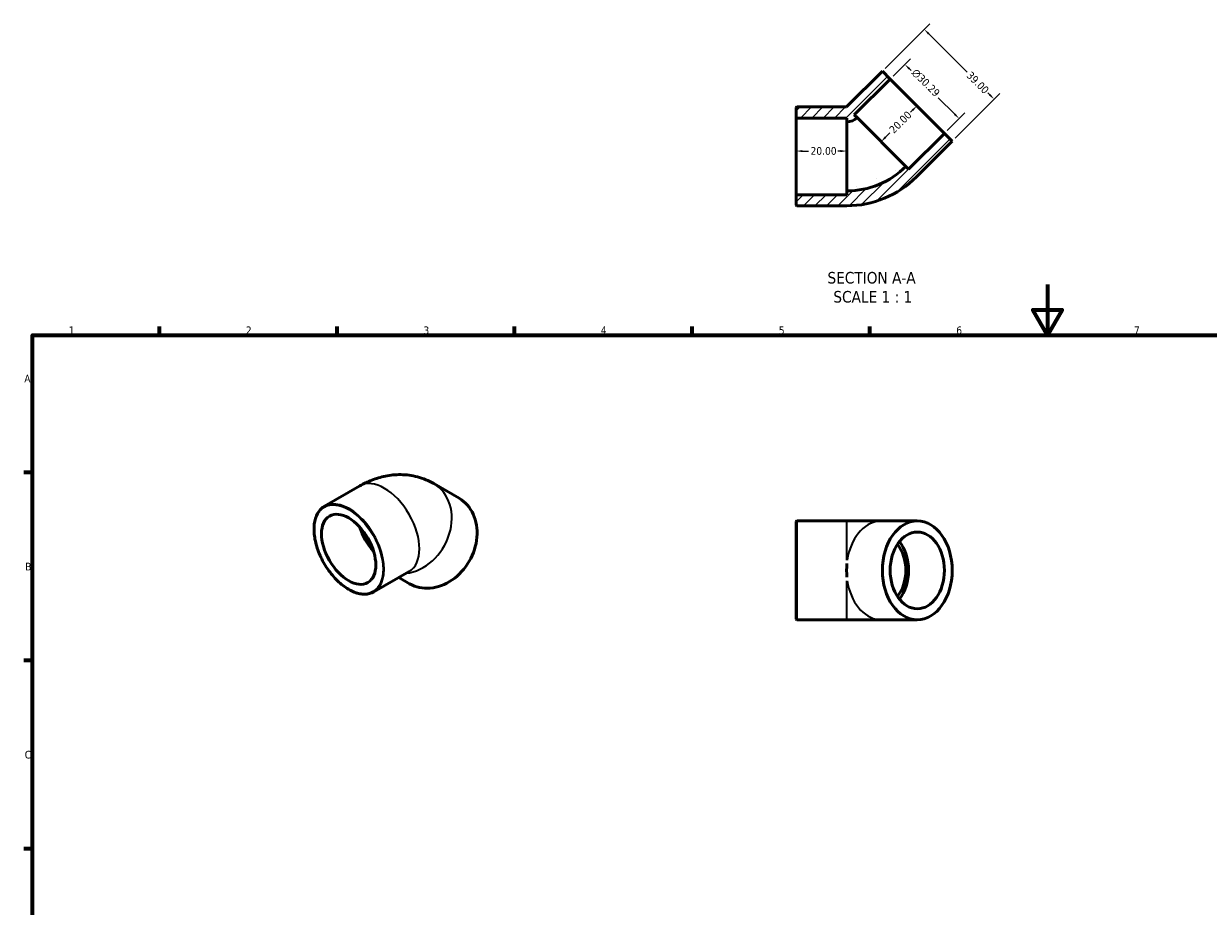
# Model space of a CAD drawing. Header units: millimetres. Extents: x 0 to 906, y 0 to 697.
# Tile 2 of 3: x 17 to 484, y 348 to 697. Entities that reach past the tile are written whole.
import ezdxf

# ---------------------------------------------------------------- set-up
doc = ezdxf.new("R2010")
doc.units = ezdxf.units.MM
for name, color, linetype, lineweight in [('Border (ANSI)', 7, 'Continuous', 70), ('Dimension (ANSI)', 7, 'Continuous', 25), ('Hatch (ANSI)', 7, 'Continuous', 18), ('Symbol (ANSI)', 7, 'Continuous', 25), ('Visible (ANSI)', 7, 'Continuous', 50), ('Visible Narrow (ANSI)', 7, 'Continuous', 35)]:
    doc.layers.add(name, color=color, linetype=linetype, lineweight=lineweight)
doc.styles.add('Label Text (ANSI)', font='tahoma.ttf')
doc.styles.add('Note Text (ANSI)', font='tahoma.ttf')
doc.dimstyles.new('Default - mm (ANSI)', dxfattribs={"dimtxt": 3.048, "dimasz": 2.5, "dimexe": 3.175, "dimexo": 1.6002, "dimgap": 0.8, "dimtad": 0, "dimtoh": 1, "dimrnd": 1e-08, "dimzin": 4, "dimdsep": 46, "dimtxsty": 'Note Text (ANSI)', "dimcen": 0.09, "dimdle": 10, "dimclrd": 256, "dimclre": 256, "dimclrt": 256, "dimadec": 1, "dimazin": 1, "dimtfac": 1, "dimtofl": 0, "dimtmove": 0, "dimatfit": 3, "dimfxl": 1, "dimtolj": 1, "dimtzin": 4, "dimlwd": -1, "dimlwe": -1, "dimarcsym": 0})

# ---------------------------------------------------------------- blocks, each defined once
blk = doc.blocks.new('Borders Default Border')
at = {"layer": 'Border (ANSI)'}
for p, q in [((70.08, 574), (70.08, 577.45)), ((140.17, 574), (140.17, 577.45)), ((210.25, 574), (210.25, 577.45)), ((280.33, 574), (280.33, 577.45)), ((350.42, 574), (350.42, 577.45)), ((20, 519.75), (16.55, 519.75)), ((20, 445.5), (16.55, 445.5)), ((20, 371.25), (16.55, 371.25))]:
    blk.add_line(p, q, dxfattribs=at)
at = {"layer": 'Border (ANSI)', "flags": 128}
for points in [[(420.5, 594), (420.5, 574), (414.73, 584), (426.27, 584), (420.5, 574)], [(20, 20), (20, 574), (821, 574), (821, 20), (20, 20)]]:
    blk.add_lwpolyline(points, dxfattribs=at)
at = {"layer": 'Border (ANSI)', "char_height": 3.05, "attachment_point": 7, "style": 'Note Text (ANSI)'}
for s, insert in [('1', (34.35, 574.4)), ('2', (104.2, 574.4)), ('3', (174.26, 574.34)), ('4', (244.23, 574.4)), ('5', (314.48, 574.34)), ('6', (384.49, 574.34)), ('7', (454.6, 574.4)), ('A', (16.78, 555.35)), ('B', (17.15, 481.1)), ('C', (16.95, 406.8))]:
    blk.add_mtext(s, dxfattribs=dict(at, insert=insert))
blk = doc.blocks.new('*D7')
at = {"layer": 'Defpoints', "color": 0, "transparency": 16777216}
for p in [(341.31, 646.7), (321.31, 644.61), (341.31, 644.61)]:
    blk.add_point(p, dxfattribs=at)
at = {"layer": 'Dimension (ANSI)', "transparency": 16777216}
for p, q in [((323.81, 646.7), (326.19, 646.7)), ((338.81, 646.7), (337.82, 646.7))]:
    blk.add_line(p, q, dxfattribs=at)
for points in [[(323.81, 647.11), (323.81, 646.28), (321.31, 646.7)], [(338.81, 647.11), (338.81, 646.28), (341.31, 646.7)]]:
    blk.add_solid(points, dxfattribs=at)
at = {"layer": 'Dimension (ANSI)', "transparency": 16777216, "insert": (326.99, 648.28), "char_height": 3.048, "attachment_point": 1, "style": 'Note Text (ANSI)'}
blk.add_mtext('\\A1;20.00', dxfattribs=at)
blk = doc.blocks.new('*D8')
at = {"layer": 'Defpoints', "color": 0, "transparency": 16777216}
for p in [(368.97, 664.55), (369.11, 664.4), (354.97, 650.26)]:
    blk.add_point(p, dxfattribs=at)
at = {"layer": 'Dimension (ANSI)', "transparency": 16777216}
for p, q in [((367.2, 662.78), (366.5, 662.08)), ((356.59, 652.18), (358.27, 653.86))]:
    blk.add_line(p, q, dxfattribs=at)
for points in [[(366.91, 663.08), (367.49, 662.49), (368.97, 664.55)], [(356.3, 652.47), (356.89, 651.88), (354.83, 650.41)]]:
    blk.add_solid(points, dxfattribs=at)
at = {"layer": 'Dimension (ANSI)', "transparency": 16777216, "insert": (357.72, 655.54), "char_height": 3.048, "attachment_point": 1, "rotation": 45, "style": 'Note Text (ANSI)'}
blk.add_mtext('\\A1;20.00', dxfattribs=at)
blk = doc.blocks.new('*D9')
at = {"layer": 'Defpoints', "color": 0, "transparency": 16777216}
for p in [(364.21, 680.92), (358.4, 675.11), (379.82, 653.69)]:
    blk.add_point(p, dxfattribs=at)
at = {"layer": 'Dimension (ANSI)', "transparency": 16777216}
for p, q in [((359.54, 676.25), (366.46, 683.17)), ((365.98, 679.16), (366.65, 678.49)), ((383.87, 661.27), (377.36, 667.78)), ((380.95, 654.83), (387.88, 661.75))]:
    blk.add_line(p, q, dxfattribs=at)
for points in [[(366.28, 679.45), (365.69, 678.86), (364.21, 680.92)], [(384.16, 661.57), (383.57, 660.98), (385.63, 659.51)]]:
    blk.add_solid(points, dxfattribs=at)
at = {"layer": 'Dimension (ANSI)', "transparency": 16777216, "insert": (368.84, 679.54), "char_height": 3.048, "attachment_point": 1, "rotation": 315, "style": 'Note Text (ANSI)'}
blk.add_mtext('\\A1;\\fAIGDT|b0|i0;\\H3.0480;\\ln\\fTahoma|b0|i0;\\H3.0480;30.29', dxfattribs=at)
blk = doc.blocks.new('*D10')
at = {"layer": 'Defpoints', "color": 0, "transparency": 16777216}
for p in [(355.33, 678.19), (399.46, 667.17), (382.9, 650.62)]:
    blk.add_point(p, dxfattribs=at)
at = {"layer": 'Dimension (ANSI)', "transparency": 16777216}
for p, q in [((356.46, 679.32), (374.13, 696.99)), ((373.65, 692.98), (388.76, 677.88)), ((384.03, 651.75), (401.7, 669.42)), ((397.69, 668.94), (397, 669.63))]:
    blk.add_line(p, q, dxfattribs=at)
for points in [[(373.94, 693.28), (373.35, 692.69), (371.88, 694.75)], [(397.99, 669.23), (397.4, 668.65), (399.46, 667.17)]]:
    blk.add_solid(points, dxfattribs=at)
at = {"layer": 'Dimension (ANSI)', "transparency": 16777216, "insert": (390.44, 678.43), "char_height": 3.048, "attachment_point": 1, "rotation": 315, "style": 'Note Text (ANSI)'}
blk.add_mtext('\\A1;39.00', dxfattribs=at)

msp = doc.modelspace()

# ---------------------------------------------------------------- hatches: boundary and pattern name
at = {"layer": 'Hatch (ANSI)'}
h = msp.add_hatch(dxfattribs=at)
h.set_pattern_fill('ANSI31', color=256, scale=25.4, style=0)
h.set_pattern_definition([(45, (0, 0), (-2.245064, 2.245064), [])])
edge = h.paths.add_edge_path()
edge.add_ellipse((321.618, 625.408), major_axis=(-0.303, 0), ratio=1, start_angle=0, end_angle=90)
edge.add_line((321.618, 625.105), (341.315, 625.105))
edge.add_ellipse((341.315, 663.919), major_axis=(0, -38.814), ratio=1, start_angle=0, end_angle=45)
edge.add_line((368.76, 636.473), (382.902, 650.616))
edge.add_line((382.902, 650.616), (379.823, 653.695))
edge.add_line((379.823, 653.695), (365.681, 639.553))
edge.add_line((365.681, 639.553), (364.61, 640.623))
edge.add_ellipse((341.315, 663.919), major_axis=(23.295, -23.295), ratio=1, start_angle=315, end_angle=360, ccw=False)
edge.add_line((341.315, 630.974), (341.315, 629.46))
edge.add_line((341.315, 629.46), (321.315, 629.46))
edge.add_line((321.315, 629.46), (321.315, 625.408))
edge = h.paths.add_edge_path()
edge.add_ellipse((321.618, 663.802), major_axis=(0, 0.303), ratio=1, start_angle=0, end_angle=90)
edge.add_line((321.315, 663.802), (321.315, 659.751))
edge.add_line((321.315, 659.751), (341.315, 659.751))
edge.add_line((341.315, 659.751), (341.315, 658.236))
edge.add_ellipse((341.315, 663.919), major_axis=(0, -5.683), ratio=1, start_angle=0, end_angle=45)
edge.add_line((345.333, 659.901), (344.262, 660.971))
edge.add_line((344.262, 660.971), (358.404, 675.114))
edge.add_line((358.404, 675.114), (355.325, 678.193))
edge.add_line((355.325, 678.193), (341.237, 664.105))
edge.add_line((341.237, 664.105), (321.618, 664.105))

# ---------------------------------------------------------------- linework, layer by layer
at = {"layer": 'Visible (ANSI)'}
for p, q in [((355.325, 678.193), (341.237, 664.105)), ((358.404, 675.114), (355.325, 678.193)), ((344.262, 660.971), (358.404, 675.114)), ((358.404, 675.114), (379.823, 653.695)), ((321.315, 663.802), (321.315, 659.751)), ((341.237, 664.105), (321.618, 664.105)), ((321.315, 659.751), (341.315, 659.751)), ((321.315, 629.46), (321.315, 659.751)), ((341.315, 659.751), (341.315, 658.236)), ((345.333, 659.901), (344.262, 660.971)), ((345.333, 659.901), (364.61, 640.623)), ((341.315, 630.974), (341.315, 658.236)), ((379.823, 653.695), (365.681, 639.553)), ((368.76, 636.473), (382.902, 650.616)), ((382.902, 650.616), (379.823, 653.695)), ((365.681, 639.553), (364.61, 640.623)), ((341.315, 630.974), (341.315, 629.46)), ((341.315, 629.46), (321.315, 629.46)), ((321.315, 629.46), (321.315, 625.408)), ((321.618, 625.105), (341.315, 625.105)), ((135.248, 506.473), (149.176, 514.494)), ((188.351, 509.594), (178.351, 515.397)), ((321.315, 461.94), (321.315, 500.334)), ((321.618, 500.637), (341.315, 500.637)), ((354.971, 500.637), (341.315, 500.637)), ((369.114, 500.637), (354.971, 500.637)), ((154.71, 472.676), (168.638, 480.697)), ((168.776, 475.862), (164.526, 478.329)), ((321.618, 461.637), (341.315, 461.637)), ((341.315, 461.637), (354.971, 461.637)), ((369.114, 461.637), (354.971, 461.637))]:
    msp.add_line(p, q, dxfattribs=at)
for centre, radius, start, end in [((321.618, 663.802), 0.303, 90, 180), ((341.315, 663.919), 5.683, 270, 315), ((341.315, 663.919), 32.945, 270, 315), ((341.315, 663.919), 38.814, 270, 315), ((321.618, 625.408), 0.303, 180, 270), ((321.618, 500.334), 0.303, 90, 180), ((321.618, 461.94), 0.303, 180, 270)]:
    msp.add_arc(centre, radius, start, end, dxfattribs=at)
for centre, major_axis, ratio, start_param, end_param in [((178.564, 492.728), (-9.788, -16.866), 0.8159693, 0, 3.1415927), ((158.907, 497.595), (-7.558, 13.125), 0.5780931, 1.1997577, 1.9418349), ((158.907, 497.595), (-6.802, 11.812), 0.5780931, 1.3648599, 1.7767327), ((354.971, 481.137), (0, -13.631), 0.7071068, 0.7124503, 2.4291424), ((354.971, 481.137), (0, -15.146), 0.7071068, 0.7211677, 2.4204249), ((349.315, 481.137), (0, 19.5), 0.4142136, 1.4324586, 1.709134)]:
    msp.add_ellipse(centre, major_axis=major_axis, ratio=ratio, start_param=start_param, end_param=end_param, dxfattribs=at)
for centre, major_axis, ratio in [((144.765, 489.451), (7.558, -13.125), 0.5780931), ((369.114, 481.137), (0, 19.5), 0.7071068), ((369.114, 481.137), (0, 15.146), 0.7071068)]:
    msp.add_ellipse(centre, major_axis=major_axis, ratio=ratio, dxfattribs=at)
for points, knots in [([(149.176, 514.494), (150.659, 515.348), (152.233, 516.121), (155.597, 517.442), (157.389, 517.991), (161.21, 518.756), (163.241, 518.971), (167.489, 518.915), (169.706, 518.639), (174.123, 517.472), (176.318, 516.577), (178.351, 515.397)], [4.71238898, 4.71238898, 4.71238898, 4.71238898, 4.86946861, 4.86946861, 5.02654825, 5.02654825, 5.18362788, 5.18362788, 5.34070751, 5.34070751, 5.49778714, 5.49778714, 5.49778714, 5.49778714]), ([(154.71, 472.676), (153.668, 472.076), (152.464, 471.76), (149.844, 471.718), (148.425, 472.004), (145.506, 473.154), (144.006, 474.027), (141.091, 476.272), (139.676, 477.642), (137.075, 480.739), (135.889, 482.464), (133.863, 486.095), (133.023, 488.001), (131.774, 491.803), (131.365, 493.699), (131.023, 497.294), (131.09, 498.992), (131.702, 502.016), (132.247, 503.343), (133.623, 505.276), (134.379, 505.973), (135.248, 506.473)], [2.3581282, 2.3581282, 2.3581282, 2.3581282, 2.6685967, 2.6685967, 2.9855511, 2.9855511, 3.307722, 3.307722, 3.6302646, 3.6302646, 3.9523661, 3.9523661, 4.2743017, 4.2743017, 4.5964574, 4.5964574, 4.9190513, 4.9190513, 5.2408902, 5.2408902, 5.4997209, 5.4997209, 5.4997209, 5.4997209])]:
    msp.add_open_spline(points, degree=3, knots=knots, dxfattribs=at)
at = {"layer": 'Visible Narrow (ANSI)'}
for p, q in [((321.618, 500.397), (321.618, 461.877)), ((341.315, 485.201), (341.315, 500.587)), ((341.315, 461.687), (341.315, 477.072))]:
    msp.add_line(p, q, dxfattribs=at)
for centre, major_axis, ratio, start_param, end_param in [((158.907, 497.595), (-9.731, 16.898), 0.5780931, 3.1415927, 6.2831853), ((168.564, 498.531), (9.788, 16.866), 0.8159693, 3.689958, 6.2831853), ((144.979, 489.575), (9.731, -16.898), 0.5780931, 0, 3.1415927), ((354.971, 481.137), (0, 19.5), 0.7071068, 0.0716229, 1.3608357), ((354.971, 481.137), (0, -19.5), 0.7071068, 4.9223496, 6.2115624)]:
    msp.add_ellipse(centre, major_axis=major_axis, ratio=ratio, start_param=start_param, end_param=end_param, dxfattribs=at)
msp.add_ellipse((144.765, 489.451), major_axis=(9.58, -16.636), ratio=0.5780931, dxfattribs=at)

# ---------------------------------------------------------------- block references
msp.add_blockref('Borders Default Border', (0, 0))

# ---------------------------------------------------------------- texts
at = {"layer": 'Symbol (ANSI)', "char_height": 4.572, "attachment_point": 7, "style": 'Label Text (ANSI)'}
for s, insert in [('SECTION A-A', (333.684, 594.307)), ('SCALE 1 : 1', (336.003, 586.794))]:
    msp.add_mtext(s, dxfattribs=dict(at, insert=insert))

# ---------------------------------------------------------------- dimensions: what is measured, and where the dimension line sits
at = {"layer": 'Dimension (ANSI)'}
for base, p1, p2, angle, override, picture, middle in [((399.459, 667.172), (355.325, 678.193), (382.902, 650.616), 135, {"dimtoh": 0, "dimdec": 2, "dimtp": 0, "dimtm": 0, "dimtdec": 2, "dimatfit": 1}, '*D10', (392.876, 673.755)), ((368.968, 664.55), (354.971, 650.262), (369.114, 664.404), 45, {"dimtoh": 0, "dimdec": 2, "dimse1": 1, "dimse2": 1, "dimtp": 0, "dimtm": 0, "dimtdec": 2, "dimatfit": 1}, '*D8', (362.385, 657.967)), ((341.315, 646.697), (321.315, 644.605), (341.315, 644.605), 180, {"dimtoh": 0, "dimdec": 2, "dimse1": 1, "dimse2": 1, "dimtp": 0, "dimtm": 0, "dimtdec": 2, "dimatfit": 1}, '*D7', (332.005, 646.697))]:
    dim = msp.add_linear_dim(base=base, p1=p1, p2=p2, angle=angle, dimstyle='Default - mm (ANSI)', override=override, dxfattribs=at)
    dim.commit()
    dim.dimension.update_dxf_attribs({"geometry": picture, "text_midpoint": middle, "dimtype": 160})
dim = msp.add_linear_dim(base=(364.215, 680.924), p1=(379.823, 653.695), p2=(358.404, 675.114), angle=315, text='\\fAIGDT|b0|i0;\\H3.0480;\\ln\\fTahoma|b0|i0;\\H3.0480;<>', dimstyle='Default - mm (ANSI)', override={"dimtoh": 0, "dimdec": 2, "dimtp": 0, "dimtm": 0, "dimtdec": 2, "dimatfit": 1}, dxfattribs=at)
dim.commit()
dim.dimension.update_dxf_attribs({"geometry": '*D9', "text_midpoint": (372.005, 673.134), "dimtype": 160})

doc.saveas('drawing.dxf')
